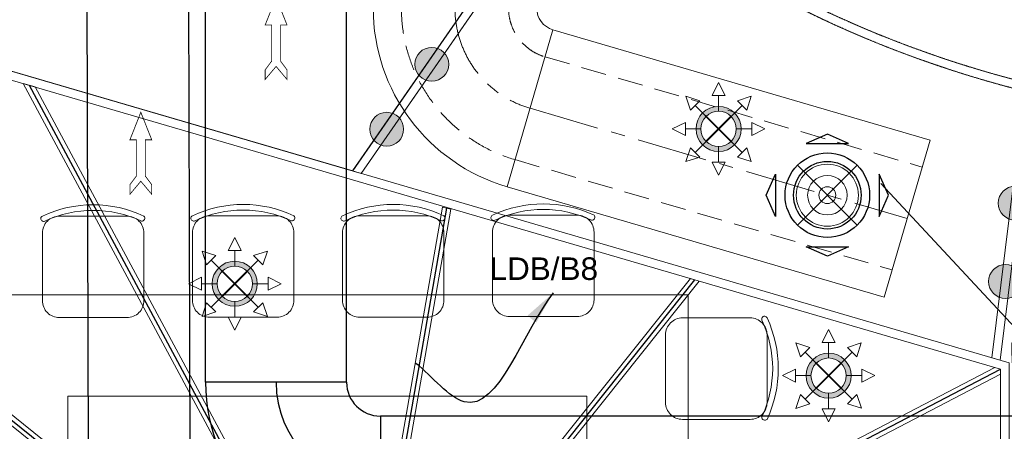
# Model space of a CAD drawing. Header units: millimetres. Extents: x -125266 to 274256, y -711690 to -301689.
# Tile 30 of 256: x -58512 to -54147, y -358432 to -356607. Entities that reach past the tile are written whole.
import ezdxf

# ---------------------------------------------------------------- set-up
doc = ezdxf.new("R2010")
doc.units = ezdxf.units.MM
for name, pattern in [('$0$CENTER', [2, 1.25, -0.25, 0.25, -0.25]), ('HIDDEN', [0.375, 0.25, -0.125]), ('HIDDEN2', [0.1875, 0.125, -0.0625])]:
    doc.linetypes.add(name, pattern=pattern)
for name, color, linetype, lineweight in [('ARCH', 7, 'Continuous', 0), ('CCTV CAMERA', 5, 'Continuous', 0), ('CCTV Legend', 7, 'Continuous', 5), ('CEILING', 8, 'Continuous', 5), ('Counter Top', 8, 'Continuous', 5), ('Furniture', 8, 'Continuous', 5), ('HOOD', 6, 'Continuous', 0), ('LIGHT', 173, 'Continuous', 5), ('LOOP B', 5, 'Continuous', 0), ('LOOSE FURNITURE', 8, 'Continuous', 0), ('MEPTEK HVAC-Kitchen Exhaust Air Duct', 30, 'Continuous', 30), ('MEPTEK HVAC-Kitchen Fresh Air Duct', 3, 'Continuous', 30), ('MEPTEK SA DUCT', 6, 'Continuous', 9), ('MEPTEK-TEXT1', 7, 'Continuous', 30), ('MS BAND', 253, 'HIDDEN2', 0), ('SPRINKLER PENDANT 68', 3, 'Continuous', 0), ('SPRINKLER PENDANT EXIS.', 6, 'Continuous', 0)]:
    doc.layers.add(name, color=color, linetype=linetype, lineweight=lineweight)
doc.layers.add('MEPTEK-SA DIFF', color=4, linetype='Continuous')
doc.layers.add('Model_Top', color=7, linetype='Continuous')
doc.styles.add('REVAC', font='verdana.ttf', dxfattribs={"height": 50})
doc.styles.get("Standard").update_dxf_attribs({"font": 'ARIALN.TTF'})
doc.styles.add('style1', font='arial.ttf')
doc.dimstyles.new('Copy of Standard', dxfattribs={"dimtxt": 70, "dimasz": 42, "dimexe": 24, "dimexo": 24, "dimgap": 24, "dimtad": 1, "dimtoh": 1, "dimdec": 0, "dimzin": 0, "dimdsep": 46, "dimtxsty": 'Standard', "dimcen": 0.09, "dimadec": 0, "dimazin": 0, "dimtfac": 1, "dimtdec": 0, "dimtofl": 0, "dimtmove": 0, "dimatfit": 3, "dimfxl": 0, "dimtolj": 1, "dimtzin": 0, "dimarcsym": 0})

# ---------------------------------------------------------------- blocks, each defined once
blk = doc.blocks.new('A$C78c1ff9d')
at = {"layer": 'CEILING', "lineweight": 0}
for points in [[(9387.8, 5233.6, -0.25656), (9387.8, 454.4, -0.103568), (613.1, 454.4, -0.25656), (613.1, 5233.6, -0.103568)], [(9362.9, 5199.9, -0.254672), (9362.9, 488, -0.103154), (638, 488, -0.254672), (638, 5199.9, -0.103154)]]:
    blk.add_lwpolyline(points, format="xyb", close=True, dxfattribs=at)
blk = doc.blocks.new('A$C2e8148c4')
at = {"layer": 'LIGHT', "lineweight": 0}
h = blk.add_hatch(color=8, dxfattribs=at)
h.dxf.hatch_style = 1
h.set_gradient(color1=(128, 128, 128), color2=(99, 100, 102), tint=1, name='SPHERICAL')
edge = h.paths.add_edge_path()
edge.add_arc((75, 75), 75, 0, 360)
at = {"layer": 'LIGHT'}
blk.add_circle((75, 75), 75, dxfattribs=at)
blk = doc.blocks.new('MESH JALI CEILING')
at = {"layer": 'CEILING'}
blk.add_lwpolyline([(-18851.6, -313716.9), (-15989.7, -314423.9, 0.020223), (-15815, -316142.4), (-17335.5, -318335.7), (-21857.4, -317013.1), (-21864.7, -314416.7), (-21711, -314416.7), (-21711, -313860.5), (-20591, -313860.5), (-20591, -313716.9), (-18851.6, -313716.9)], format="xyb", dxfattribs=at)
blk.add_lwpolyline([(-18856.2, -313754.9), (-16025.9, -314454.1, 0.019722), (-15854.7, -316133), (-17373.8, -318324.3), (-21819.5, -317024.2), (-21826.6, -314454.7), (-21673, -314454.7), (-21673, -313898.5), (-20553, -313898.5), (-20553, -313754.9)], format="xyb", close=True, dxfattribs=at)
for points in [[(-21015.9, -317259.2), (-14462.8, -319175.5), (-14462.8, -323005.9), (-21015.9, -323005.9), (-21015.9, -322945.9), (-21015.9, -317259.2)], [(-20977.9, -317767.1), (-20977.9, -317718.2), (-14500.8, -322943.5), (-14500.8, -322967.9), (-14531.1, -322967.9), (-20977.9, -317767.1)], [(-18781.6, -317952.2), (-18834.4, -317936.8), (-16129.2, -322967.9), (-16090.9, -322958.9), (-18781.6, -317952.2)], [(-16976.1, -318485.8), (-17758.7, -322967.9), (-17720.7, -322971.2), (-16939.1, -318494.4), (-16976.1, -318485.8)], [(-17335.8, -320632), (-17296.6, -320643.8), (-15837.8, -318813), (-15876.6, -318801.7), (-17335.8, -320632)], [(-14527.1, -319196.3), (-20977.9, -322558.8), (-20977.9, -322601.7), (-14500.8, -319225.4), (-14500.8, -319204), (-14527.1, -319196.3)]]:
    blk.add_lwpolyline(points, dxfattribs=at)
blk.add_lwpolyline([(-20977.9, -317309.9), (-14500.8, -319204), (-14500.8, -322967.9), (-20977.9, -322967.9), (-20977.9, -322945.9)], close=True, dxfattribs=at)
blk = doc.blocks.new('MS TRUST CEILING')
at = {"layer": 'CEILING'}
for points in [[(-14012.8, -313542.8), (-14044.3, -313521.4), (-17374, -318324.4), (-17335.5, -318335.7), (-14012.8, -313542.8)], [(-14540.3, -319153.2), (-13853.2, -313602.6), (-13815.5, -313607.2), (-14503.4, -319164), (-14540.3, -319153.2)]]:
    blk.add_lwpolyline(points, dxfattribs=at)
blk = doc.blocks.new('A$Cc01f1872')
at = {"layer": 'LOOSE FURNITURE', "lineweight": 0}
for points in [[(14.5, 427.4, -0.702362), (3.9, 450, 0.130118)], [(443.3, 427.4, 1), (453.9, 450, -0.636364)]]:
    blk.add_lwpolyline(points, format="xyb", dxfattribs=at)
blk.add_lwpolyline([(453.9, 75), (453.9, 375, 0.414214), (378.9, 450), (78.9, 450, 0.414214), (3.9, 375), (3.9, 75, 0.414214), (78.9, 0), (378.9, 0, 0.414214)], format="xyb", close=True, dxfattribs=at)
for radius in [531.3, 506.3]:
    blk.add_arc((228.9, -31.3), radius, 64.9424, 115.0576, dxfattribs=at)
blk = doc.blocks.new('ARCH')
at = {"layer": 'Counter Top', "lineweight": 0}
blk.add_lwpolyline([(-55548.1, -357826.9), (-58748.3, -357826.9), (-58748.3, -360726.7), (-55548.1, -360726.7)], close=True, dxfattribs=at)
at = {"layer": 'Furniture', "lineweight": 0}
for points in [[(-58748.3, -357826.9), (-55548.1, -357826.9), (-55548.1, -360726.7), (-58748.3, -360726.7)], [(-58298.3, -358276.9), (-55998.1, -358276.9), (-55998.1, -360276.7), (-58298.3, -360276.7)]]:
    blk.add_lwpolyline(points, close=True, dxfattribs=at)
at = {"layer": 'MS BAND', "lineweight": 0, "ltscale": 20}
for points in [[(-55237.2, -347685.8, -0.25656), (-50458, -347685.8, -0.103568), (-50458, -356460.5, -0.25656), (-55237.2, -356460.5, -0.103568)], [(-55203.6, -347710.7, -0.254672), (-50491.7, -347710.7, -0.103154), (-50491.7, -356435.5, -0.254672), (-55203.6, -356435.5, -0.103154)]]:
    blk.add_lwpolyline(points, format="xyb", close=True, dxfattribs=at)
at = {"layer": 'LOOSE FURNITURE', "xscale": -1}
for p in [(-57957.7, -357928), (-57292.5, -357926.6), (-56627.2, -357926.6), (-55962, -357923.8)]:
    blk.add_blockref('A$Cc01f1872', p, dxfattribs=at)
at = {"layer": 'LOOSE FURNITURE', "xscale": -1, "rotation": 270}
blk.add_blockref('A$Cc01f1872', (-55648.8, -358383.3), dxfattribs=at)
blk = doc.blocks.new('68 DEGREE PENDANT')
at = {"layer": 'SPRINKLER PENDANT EXIS.'}
h = blk.add_hatch(color=1, dxfattribs=at)
h.paths.add_polyline_path([(100, 0, -1), (-100, 0, -1)])
h.paths.add_polyline_path([(-78.2, 0, 1), (78.2, 0, 1)], flags=16)
at = {"layer": 'SPRINKLER PENDANT EXIS.', "color": 1}
for p, q in [((0, 205.1), (-29, 147.4)), ((0, 205.1), (28.9, 147.4)), ((-145.1, 145), (-83.8, 124.7)), ((-145.1, 145), (-124.7, 83.8)), ((28.9, 147.4), (-29, 147.4)), ((0, 78.2), (0, 147.4)), ((145, 145.1), (83.8, 124.7)), ((145, 145.1), (124.7, 83.8)), ((-124.7, 83.8), (-83.8, 124.7)), ((-55.3, 55.3), (-104.3, 104.2)), ((55.3, 55.3), (104.2, 104.3)), ((124.7, 83.8), (83.8, 124.7)), ((-205.1, 0), (-147.4, 28.9)), ((-147.4, 28.9), (-147.4, -29)), ((78.2, 0), (147.4, 0)), ((205.1, 0), (147.4, 29)), ((147.4, -28.9), (147.4, 29)), ((205.1, 0), (147.4, -28.9)), ((-205.1, 0), (-147.4, -29)), ((-78.2, 0), (-147.4, 0)), ((-145, -145.1), (-124.7, -83.8)), ((-124.7, -83.8), (-83.8, -124.7)), ((-55.3, -55.3), (-104.2, -104.3)), ((0, -78.2), (0, -147.4)), ((55.3, -55.3), (104.3, -104.2)), ((83.8, -124.7), (124.7, -83.8)), ((145.1, -145), (124.7, -83.8)), ((-145, -145.1), (-83.8, -124.7)), ((145.1, -145), (83.8, -124.7)), ((0, -205.1), (-28.9, -147.4)), ((-28.9, -147.4), (29, -147.4)), ((0, -205.1), (29, -147.4))]:
    blk.add_line(p, q, dxfattribs=at)
at = {"layer": 'SPRINKLER PENDANT EXIS.', "color": 1, "const_width": 7.76}
for points in [[(-58.8, 58.8), (58.8, -58.8)], [(55.3, 55.3), (-55.3, -55.3)]]:
    blk.add_lwpolyline(points, dxfattribs=at)
at = {"layer": 'SPRINKLER PENDANT EXIS.', "color": 1}
for radius in [100, 78.2]:
    blk.add_circle((0, 0), radius, dxfattribs=at)
blk = doc.blocks.new('PENDENT')
at = {"layer": 'SPRINKLER PENDANT EXIS.'}
h = blk.add_hatch(color=4, dxfattribs=at)
h.paths.add_polyline_path([(22078.4, 20215.7, -1), (21878.4, 20215.7, -1)])
h.paths.add_polyline_path([(21900.2, 20215.7, 1), (22056.6, 20215.7, 1)], flags=16)
at = {"layer": 'SPRINKLER PENDANT EXIS.', "color": 4}
for p, q in [((21978.4, 20420.8), (21949.4, 20363.1)), ((21978.4, 20420.8), (22007.3, 20363.1)), ((21833.3, 20360.7), (21894.6, 20340.4)), ((21833.3, 20360.7), (21853.7, 20299.5)), ((22007.3, 20363.1), (21949.4, 20363.1)), ((21978.4, 20293.9), (21978.4, 20363.1)), ((22123.4, 20360.8), (22062.2, 20340.4)), ((22123.4, 20360.8), (22103.1, 20299.5)), ((21853.7, 20299.5), (21894.6, 20340.4)), ((21923.1, 20271), (21874.1, 20319.9)), ((22033.7, 20271), (22082.6, 20320)), ((22103.1, 20299.5), (22062.2, 20340.4)), ((21773.2, 20215.7), (21831, 20244.6)), ((21773.2, 20215.7), (21831, 20186.7)), ((21831, 20244.6), (21831, 20186.7)), ((21900.2, 20215.7), (21831, 20215.7)), ((22056.6, 20215.7), (22125.8, 20215.7)), ((22183.5, 20215.7), (22125.8, 20244.7)), ((22125.8, 20186.8), (22125.8, 20244.7)), ((22183.5, 20215.7), (22125.8, 20186.8)), ((21833.3, 20070.6), (21853.7, 20131.9)), ((21853.7, 20131.9), (21894.6, 20091)), ((21923.1, 20160.4), (21874.2, 20111.4)), ((21978.4, 20137.5), (21978.4, 20068.3)), ((22033.7, 20160.4), (22082.7, 20111.5)), ((22062.2, 20091), (22103.1, 20131.9)), ((22123.5, 20070.6), (22103.1, 20131.9)), ((21833.3, 20070.6), (21894.6, 20091)), ((22123.5, 20070.6), (22062.2, 20091)), ((21978.4, 20010.5), (21949.5, 20068.3)), ((21949.5, 20068.3), (22007.4, 20068.3)), ((21978.4, 20010.5), (22007.4, 20068.3))]:
    blk.add_line(p, q, dxfattribs=at)
at = {"layer": 'SPRINKLER PENDANT EXIS.', "color": 4, "const_width": 7.76}
for points in [[(21919.6, 20274.5), (22037.2, 20156.9)], [(22033.7, 20271), (21923.1, 20160.4)]]:
    blk.add_lwpolyline(points, dxfattribs=at)
at = {"layer": 'SPRINKLER PENDANT EXIS.', "color": 4}
for radius in [100, 78.2]:
    blk.add_circle((21978.4, 20215.7), radius, dxfattribs=at)
blk = doc.blocks.new('A$C74DF1A55')
at = {"layer": 'SPRINKLER PENDANT 68'}
for name, p in [('PENDENT', (-16447.4, -25186.8)), ('68 DEGREE PENDANT', (3385.8, -5657.8)), ('68 DEGREE PENDANT', (6018.9, -6065.1))]:
    blk.add_blockref(name, p, dxfattribs=at)
blk = doc.blocks.new('dome camera')
at = {"layer": 'CCTV CAMERA'}
blk.add_hatch(color=3, dxfattribs=at).paths.add_polyline_path([(-1802898, -38106, -0.452865), (-1802912, -38531), (-1802890, -38531, 0.531355), (-1802888, -38094)])
at = {"layer": 'CCTV CAMERA', "color": 3}
for p, q in [((-1802888, -38094), (-1802912, -38094)), ((-1802888, -38094), (-1802898, -38106)), ((-1802890, -38531), (-1802912, -38531))]:
    blk.add_line(p, q, dxfattribs=at)
for points in [[(-1802811, -38277), (-1800447, -36163)], [(-1802811, -38348), (-1800447, -40462)]]:
    blk.add_lwpolyline(points, dxfattribs=at)
for points in [[(-1803194, -38094, 25, 25, 0), (-1803091, -38094, 50, 50, 0)], [(-1803194, -38094, 25, 25, 0), (-1803194, -38531, 50, 50, 0)], [(-1803091, -38094, 25, 25, 0), (-1802888, -38094, 50, 50, 0)], [(-1803091, -38094, 25, 25, 0), (-1803091, -38531, 50, 50, 0)], [(-1803194, -38531, 25, 25, 0), (-1803091, -38531, 50, 50, 0)], [(-1803091, -38531, 25, 25, 0), (-1802888, -38531, 50, 50, 0)]]:
    blk.add_lwpolyline(points, format="xyseb", dxfattribs=at)
at = {"layer": 'CCTV CAMERA', "color": 3, "const_width": 12.9}
blk.add_lwpolyline([(-1802811, -38276, 0.402103), (-1802846, -38313, 0.401283), (-1802811, -38349, 0.401283)], format="xyb", dxfattribs=at)
at = {"layer": 'CCTV CAMERA', "color": 3}
for centre, radius, start, end in [((-1803092, -38312), 283, 309.3583, 50.6417), ((-1803037, -38312), 264, 303.8352, 55.7719)]:
    blk.add_arc(centre, radius, start, end, dxfattribs=at)
blk = doc.blocks.new('H-05')
at = {"layer": 'Model_Top', "color": 7, "insert": (-85016.1, -343348.5), "char_height": 50, "width": 825.636, "attachment_point": 7, "style": 'REVAC'}
blk.add_mtext('\\pi173.24445;Exhaust collar\\P\\pi240.68904;430 x 300\\P\\pi70.55808;1200 CFM @ 190 Pa', dxfattribs=at)
blk = doc.blocks.new('*U1546')
at = {"color": 8, "lineweight": 0}
for p, q in [((-132.6, 132.6), (132.6, -132.6)), ((132.6, 132.6), (-132.6, -132.6))]:
    blk.add_line(p, q, dxfattribs=at)
for points in [[(-93.8, 229.2), (93.8, 229.2), (0, 270.8)], [(-229.2, 93.8), (-229.2, -93.8), (-270.8, 0)], [(229.2, 93.8), (229.2, -93.8), (270.8, 0)], [(-93.8, -229.2), (93.8, -229.2), (0, -270.8)]]:
    blk.add_lwpolyline(points, close=True)
blk.add_circle((0, 0), 187.5)
at = {"color": 1}
blk.add_circle((0, 0), 150, dxfattribs=at)
at = {"color": 8, "lineweight": 0}
for radius in [137.5, 87.5, 37.5]:
    blk.add_circle((0, 0), radius, dxfattribs=at)

msp = doc.modelspace()

# ---------------------------------------------------------------- linework, layer by layer
at = {"layer": 'CEILING', "lineweight": 0}
for points in [[(-55237.2, -347685.8, -0.25656), (-50458, -347685.8, -0.103568), (-50458, -356460.5, -0.25656), (-55237.2, -356460.5, -0.103568)], [(-55203.6, -347710.7, -0.254672), (-50491.7, -347710.7, -0.103154), (-50491.7, -356435.5, -0.254672), (-55203.6, -356435.5, -0.103154)]]:
    msp.add_lwpolyline(points, format="xyb", close=True, dxfattribs=at)
at = {"layer": 'LIGHT', "color": 4, "lineweight": 30}
for points in [[(-60640.1, -356695.9), (-57038.7, -359601.4)], [(-56966.9, -359619.3), (-54163, -358157.3)]]:
    msp.add_lwpolyline(points, dxfattribs=at)
at = {"layer": 'LIGHT', "color": 3, "lineweight": 30}
msp.add_lwpolyline([(-58470.1, -356897.7), (-57016.6, -359606.1)], dxfattribs=at)
at = {"layer": 'LIGHT', "color": 1, "lineweight": 30}
msp.add_lwpolyline([(-56619.8, -357443.4), (-57401.8, -361922.8)], dxfattribs=at)
at = {"layer": 'LIGHT', "color": 31, "lineweight": 30}
msp.add_lwpolyline([(-56975.6, -359592), (-55519.4, -357760.6)], dxfattribs=at)
at = {"layer": 'MEPTEK HVAC-Kitchen Exhaust Air Duct'}
for p, q in [((-58220.3, -354433.4, 0), (-58200.3, -361221.3, 0)), ((-57770.3, -354432.1, 0), (-57750.3, -361220, 0))]:
    msp.add_line(p, q, dxfattribs=at)
at = {"layer": 'MEPTEK HVAC-Kitchen Exhaust Air Duct', "const_width": 3.53}
msp.add_lwpolyline([(-57975.3, -357017.6), (-58023.7, -357140.2), (-57995.1, -357140.2), (-57995.1, -357300.5), (-58023.7, -357338.9), (-58023.7, -357381.4), (-57975.3, -357323.7), (-57926.8, -357381.4), (-57926.8, -357338.9), (-57955.4, -357300.5), (-57955.4, -357140.2), (-57926.8, -357140.2), (-57975.3, -357017.6)], dxfattribs=at)
at = {"layer": 'MEPTEK HVAC-Kitchen Fresh Air Duct'}
for p, q in [((-57063, -358214.7, 0), (-57063, -347397.4, 0)), ((-57688, -358214.7, 0), (-57688, -347547.4, 0)), ((-57063, -358214.7, 0), (-57688, -358214.7, 0)), ((-53940.9, -358364.7), (-56913, -358364.7)), ((-56913, -358364.7, 0), (-56913, -358989.7, 0))]:
    msp.add_line(p, q, dxfattribs=at)
at = {"layer": 'MEPTEK HVAC-Kitchen Fresh Air Duct', "const_width": 3.53, "elevation": 0}
msp.add_lwpolyline([(-57375.5, -356508.5), (-57424, -356631), (-57395.4, -356631), (-57395.4, -356791.4), (-57424, -356829.7), (-57424, -356872.2), (-57375.5, -356814.5), (-57327.1, -356872.2), (-57327.1, -356829.7), (-57355.6, -356791.4), (-57355.6, -356631), (-57327.1, -356631), (-57375.5, -356508.5)], dxfattribs=at)
at = {"layer": 'MEPTEK HVAC-Kitchen Fresh Air Duct'}
for radius in [775, 462.5, 150]:
    msp.add_arc((-56913, -358214.7, 0), radius, 180, 270, dxfattribs=at)
at = {"layer": 'MEPTEK SA DUCT'}
for p, q in [((-56148, -356652), (-56351.5, -357347.8)), ((-56148, -356652), (-54475.6, -357141)), ((-54679.1, -357836.9), (-54475.6, -357141)), ((-56351.5, -357347.8), (-54679.1, -357836.9))]:
    msp.add_line(p, q, dxfattribs=at)
at = {"layer": 'MEPTEK SA DUCT', "linetype": 'HIDDEN', "ltscale": 450}
for p, q in [((-56183.1, -356771.9), (-54510.7, -357261)), ((-56316.4, -357227.8), (-54644, -357716.9))]:
    msp.add_line(p, q, dxfattribs=at)
at = {"layer": 'MEPTEK SA DUCT', "color": 9, "linetype": '$0$CENTER', "ltscale": 250}
msp.add_line((-56249.7, -356999.9), (-54577.3, -357489), dxfattribs=at)
at = {"layer": 'MEPTEK SA DUCT'}
for radius in [825, 100]:
    msp.add_arc((-56119.9, -356556), radius, 180, 253.6995, dxfattribs=at)
at = {"layer": 'MEPTEK SA DUCT', "linetype": 'HIDDEN', "ltscale": 450}
for radius in [700, 225]:
    msp.add_arc((-56119.9, -356556), radius, 180, 253.6995, dxfattribs=at)
at = {"layer": 'MEPTEK SA DUCT', "color": 9, "linetype": '$0$CENTER', "ltscale": 250}
msp.add_arc((-56119.9, -356556), 462.5, 180, 253.6995, dxfattribs=at)

# ---------------------------------------------------------------- block references
at = {"layer": 'ARCH'}
msp.add_blockref('ARCH', (0, 0), dxfattribs=at)
at = {"layer": 'CCTV Legend', "lineweight": 0, "xscale": -0.2940609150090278, "yscale": 0.2940609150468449, "zscale": 0.2940609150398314}
for p, rotation in [((-53207.2, 172239.3, 0), 271.126532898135), ((357466.9, -693076.3, -3.7), 142.0901919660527)]:
    msp.add_blockref('dome camera', p, dxfattribs=dict(at, rotation=rotation))
at = {"layer": 'CEILING'}
msp.add_blockref('MESH JALI CEILING', (-39662.2, -38953.2), dxfattribs=at)
at = {"layer": 'CEILING', "color": 1}
msp.add_blockref('MS TRUST CEILING', (-39662.2, -38953.2), dxfattribs=at)
at = {"layer": 'CEILING', "color": 5, "lineweight": 30, "rotation": 90}
msp.add_blockref('A$C78c1ff9d', (-50003.7, -357073.5), dxfattribs=at)
at = {"layer": 'HOOD', "rotation": 271.0878048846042}
msp.add_blockref('H-05', (286490.7, -428879.1), dxfattribs=at)
at = {"layer": 'LIGHT', "color": 6}
for p in [(-56760.3, -356880), (-56960, -357168), (-54173.5, -357496), (-54216.5, -357843.3)]:
    msp.add_blockref('A$C2e8148c4', p, dxfattribs=at)
at = {"layer": 'MEPTEK-SA DIFF'}
msp.add_blockref('*U1546', (-54931.4, -357385.4), dxfattribs=at)
at = {"layer": 'SPRINKLER PENDANT 68'}
msp.add_blockref('A$C74DF1A55', (-60944.6, -352120.4), dxfattribs=at)

# ---------------------------------------------------------------- texts
at = {"layer": 'LOOP B', "style": 'style1'}
msp.add_text('LDB/B8', height=100, dxfattribs=at).set_placement((-56429.3, -357761.2, 0))
at = {"layer": 'MEPTEK-TEXT1', "char_height": 350, "attachment_point": 1}
for s, insert, width in [('{\\fCalibri|b0|i0|c0|p34;\\H1.28571x;\\C1;GENERAL GUIDELINES-HVAC :\\P\\fArial Narrow|b0|i0|c0|p34;\\H0.88889x;\\C256;\\P\\fCalibri|b0|i0|c0|p34;\\C4;DUCTING :\\H0.875x;\\P\\pi-1050,l1050,t1050;\\C256;1.^IDUCTING SHALL BE IN ACCORDANCE WITH IS 655, GALVANIZED IRON SHEET TO BE USED FOR ALL DUCTING WORKS. THERMAL INSULATION ON DUCTS SHALL BE 19 MM THICK. CLOSED CELL CLASS “O” BS 476 PART 6-7 FM APPROVED NITRILE RUBBER ELASTOMERIC INSULATION THERMAL CONDUCTIVITY 0.033 WATTS PER METER-KELVIN (W/(M.K)) AT 0°C FOR AIR CONDITIONING DUCTING. \\P2.^ITHERMAL INSULATION ON KITCHEN EXHAUST DUCTING SHALL BE 80 MM THICK ALUMINUM FOIL FACED RESIN BONDED FIBRE GLASS WOOL OF DENSITY NOT LESS THAN 48 KG/M3.\\P3.^ITHERMAL INSULATION ON FRESH AIR, SUPPLY AIR AND RETURN AIR SHALL BE 19MM THICK CLOSED CELL ANTI-MICROBIAL CLASS “O” BS 476 AND PART 6 & 7 FM APPROVED NITRILE RUBBER ELASTOMERIC INSULATION THERMAL CONDUCTIVITY 0.033 WATTS PER METER-KELVIN (W/ (M\\fArial|b0|i0|c0|p34;.\\fCalibri|b0|i0|c0|p34;K)) AT 0°C.\\P4.^IAPPROPRIATE NUMBER OF TRAP DOORS SHALL BE PROVIDED IN KITCHEN EXHAUST DUCTING FOR OIL/GREASE CLEANING PURPOSE.\\P5.^IDUCTING INSTALLATION WITH RESPECT TO FRESH AIR INTAKE, KITCHEN EXHAUST OUT FROM LOCATION UP TO LOUVERS AT FAÇADE SHALL BE IN THE SCOPE OF CONCESSIONER INCLUDING AIR WASHER, EXHAUST FAN SECTION DRY SCRUBBER ETC.\\P6.^IEACH AND EVERY KITCHEN EXHAUST HOOD SHOULD BE EQUIPPED WITH UL LISTED, WET CHEMICAL BASED, MECHANICALLY OPERATED, AUTOMATIC FIRE SUPPRESSION SYSTEM. SEPARATE DRAWING TO BE SUBMITTED FOR HOOD SUPPRESSION SYSTEM.\\P7.^ISUPPORTING OF DUCTING TO BE DONE WITH USING ANGLE 50X 50 X 5MM AND TIE ROD OF SIZE MINIMUM 10 MM DIA/ AS PER DUCT SIZE.\\P8.^IPOST COMPLETION OF ONSITE WORK, CONCESSIONAIRE HAS TO SHARE TESTING AND COMMISSIONING REPORT WITH DIAL.\\P9.^IINTEGRATION WITH FIRE ALARM SYSTEM, SO THAT AHU GET SWITCHED OFF IN CASE OF ANY FIRE INCIDENT.\\P10.^IFOR EQUIPMENT PLACEMENT STRUCTURAL DETAILS TO BE APPROVED BY STRUCTURAL CONSULTANT AND SAME TO BE SHARE WITH DIAL.\\P11.^ITRAP DOOR WITH PROPER ACCESS TO BE PROVIDED FOR FILTER AND COPPER COIL CLEANING.\\P12.^IKITCHEN VENTILATION SHALL COMPLY TO NFPA 96 GUIDELINE.}', (-102876.1, -301696.9), 28043.429), ('{\\fCalibri|b0|i0|c0|p34;\\H1.28571x;\\C1;CHILLED WATER PIPING:-\\H0.77778x;\\P\\pi-1050,l1050,t1050;\\C256;1.^ICHILLED WATER PIPING SHALL BE CONFIRMING TO IS:1239 PART I CLASS ‘C’ HEAVY AND FITTING SHALL BE CONFORMING TO ASTM A-105,3000LBS SOCKET WELD END (UP TO 50MM) & 1S:1239 PART-II HEAVY/ASTM A-234 WPB, GR.B BUTT WELD FITTING ( ABOVE 50NB PIPE SIZE)\\P2.^IPIPING CONNECTION SHOULD BE SOCKET WELDED UP TO 50NB SIZE AND SHALL BE BUTT WELD ABOVE 50NB PIPE SIZE. PIPE FLANGES SHOULD BE CONFIRMING TO ASTM A-105 # 150 SORF AND FLANGE DIMENSION SHOULD BE IN ACCORDANCE WITH ASME/ANSI B 16.5 (150 SORF), FITTING TO FITTING WELDING IS NOT ALLOWED. NOZZLE CONNECTIONS/THREDOLETS/WELDOLETS ARE NOT ALLOWED BY PUNCTURING THE PIPE. ONLY EQUAL/UNEQUAL TEE’S SHALL BE USED FOR BRANCH CONNECTION FROM HEADER. SOCKET WELD END TEE SHOULD BE USED FOR BRANCH CONNECTION (UP-TO -50NB PIPE SIZE) W.R.T TO PRESSURE GAUGE/TEMPERATURE GAUGE/AIR VENT/DRAIN POINT ETC.\\P3.^IPOST INSTALLATION CLEARANCE BY DIAL, CHW PIPING SHALL BE TESTED @15KGF/CM2 HYDROSTATICS PRESSURE FOR 24HRS HOLD TIME AND TESTING SHOULD BE WITNESSED TO DIAL TEAM.\\P4.^ITHERMAL INSULATION ON CHW AND CONDENSATE DRAIN PIPING LINE SHALL BE 25MM THICK. CLOSED CELL ANTI-MICROBIAL CLASS “O” BS 476 AND PART 6 & 7 FM APPROVED NITRILE RUBBER ELASTOMERIC INSULATION THERMAL CONDUCTIVITY 0.033 WATTS PER METER-KELVIN (W/ (M\\fArial|b0|i0|c0|p34;⋅\\fCalibri|b0|i0|c0|p34;K)) AT 0°C.\\P5.^ICONDENSATE DRAIN PIPING SHALL BE COMPLYING TO IS 4985 CLASS 3 UPVC PIPE. SOLVENT CEMENT COMPLYING WITH ASTM D2564 SHALL BE USED FOR JOINTS.\\P6.^IFOR CEILING SUSPENDED CHILLED WATER PIPE:  PIPE SHOULD BE HANGED WITH TIE ROD OF SIZE MINIMUM 10 MM DIA.}', (-102709, -319968), 24849.354)]:
    msp.add_mtext(s, dxfattribs=dict(at, insert=insert, width=width))

# ---------------------------------------------------------------- leaders
at = {"layer": 'LOOP B', "path_type": 1}
msp.add_leader([(-56146.4, -357818.7), (-56541.8, -358302), (-56755.2, -358131.6)], dimstyle='Copy of Standard', override={"dimasz": 150, "dimtad": 0}, dxfattribs=at)

doc.saveas('drawing.dxf')
